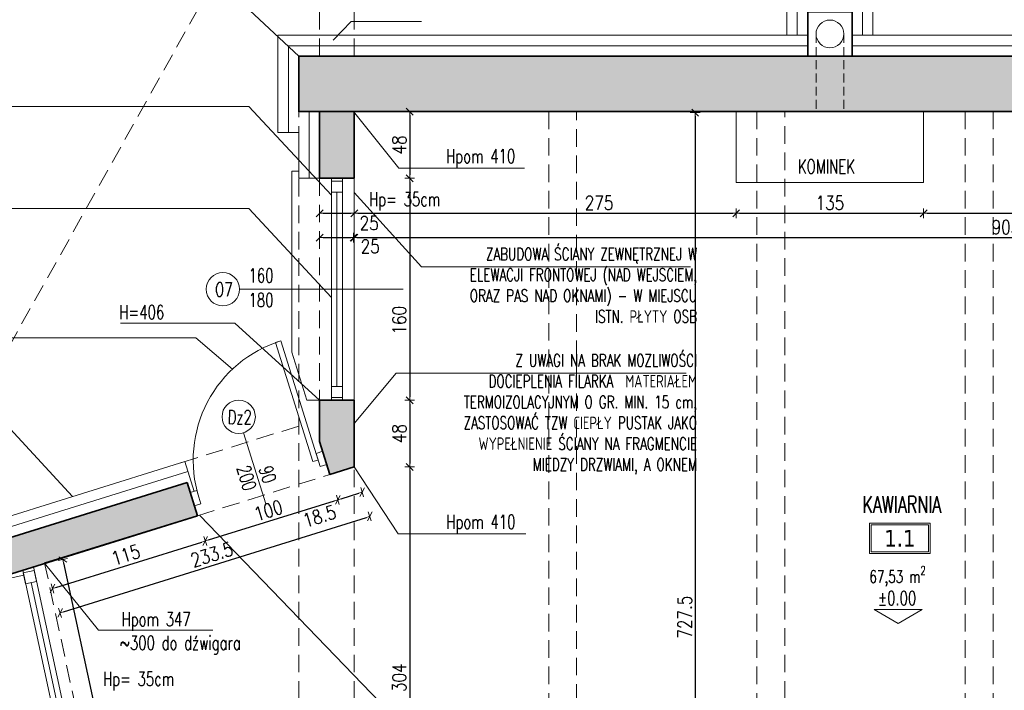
# Model space of a CAD drawing. Header units: millimetres. Extents: x 16698 to 93787, y -21104 to 39413.
# Tile 177 of 256: x 28521 to 29231, y 7664 to 8148. Entities that reach past the tile are written whole.
import ezdxf
from ezdxf.enums import TextEntityAlignment as Align

# ---------------------------------------------------------------- set-up
doc = ezdxf.new("R2010")
doc.units = ezdxf.units.MM
doc.linetypes.add('HIDDEN', pattern=[9.525, 6.35, -3.175])
for name, color, linetype, lineweight in [('!MODUS_ARMATURA', 6, 'Continuous', 9), ('!MODUS_HATCH', 4, 'Continuous', 5), ('!MODUS_HATCH_ŚCIANA', 254, 'Continuous', 9), ('!MODUS_OPIS', 3, 'Continuous', 13), ('__MODUS_ŚCIANY', 2, 'Continuous', 35), ('Cienka', 3, 'Continuous', 9), ('Drzwi', 1, 'Continuous', 15), ('Okna', 3, 'Continuous', 13), ('Opis', 8, 'Continuous', 13), ('Opis_pom', 9, 'Continuous', 18), ('Widok', 1, 'Continuous', 15), ('WYMIAROWANIE', 1, 'Continuous', 18)]:
    doc.layers.add(name, color=color, linetype=linetype, lineweight=lineweight)
doc.styles.add('ARCHETYP', font='romans.shx', dxfattribs={"height": 15})
doc.styles.add('ARIAL', font='tahoma.ttf')
doc.styles.add('TXT', font='simplex.shx', dxfattribs={"width": 0.8})
doc.linetypes.add('ZIGZAG', pattern='A,0.00254,-5.08,[131,ltypeshp.shx,S=5.08,R=0,X=-5.08,Y=0],-10.16,[131,ltypeshp.shx,S=5.08,R=180,X=5.08,Y=0],-5.08', length=20.32254)
doc.dimstyles.new('DIM50', dxfattribs={"dimscale": 5, "dimtxt": 2, "dimasz": 0.5, "dimexe": 0, "dimexo": 0, "dimgap": 0.5, "dimtad": 1, "dimdec": 4, "dimrnd": 0.5, "dimdsep": 46, "dimtxsty": 'TXT', "dimblk1": 'TICK1', "dimblk2": 'TICK1', "dimsah": 1, "dimcen": 0, "dimse1": 1, "dimse2": 1, "dimclrd": 1, "dimclre": 7, "dimclrt": 9, "dimadec": 0, "dimazin": 0, "dimtfac": 1, "dimtdec": 4, "dimtmove": 2, "dimatfit": 3, "dimldrblk": 'TICK1', "dimfxl": 1, "dimtolj": 1, "dimarcsym": 0})

# ---------------------------------------------------------------- blocks, each defined once
blk = doc.blocks.new('TICK1')
at = {"color": 2}
blk.add_line((-1, -1), (1, 1), dxfattribs=at)
at = {"color": 0}
for p, q in [((0, 0), (-1, 0)), ((0, -1.4), (0, 1.4))]:
    blk.add_line(p, q, dxfattribs=at)
blk = doc.blocks.new('*D312')
at = {"layer": 'DEFPOINTS', "color": 0, "transparency": 16777216}
for p in [(28761.88, 8081.47), (29667.47, 8081.47), (29667.47, 7990.61)]:
    blk.add_point(p, dxfattribs=at)
at = {"layer": 'WYMIAROWANIE', "color": 1, "lineweight": -2, "transparency": 16777216}
blk.add_line((28764.38, 7990.61), (29664.97, 7990.61), dxfattribs=at)
at = {"layer": 'WYMIAROWANIE', "color": 1, "lineweight": -2, "transparency": 16777216, "xscale": 2.5, "yscale": 2.5, "zscale": 2.5, "rotation": 180}
blk.add_blockref('TICK1', (28761.88, 7990.61), dxfattribs=at)
at = {"layer": 'WYMIAROWANIE', "color": 1, "lineweight": -2, "transparency": 16777216, "xscale": 2.5, "yscale": 2.5, "zscale": 2.5}
blk.add_blockref('TICK1', (29667.47, 7990.61), dxfattribs=at)
at = {"layer": 'WYMIAROWANIE', "color": 9, "transparency": 16777216, "insert": (29236.87, 7998.11), "char_height": 10, "attachment_point": 5, "style": 'TXT'}
blk.add_mtext('\\A1;905.5', dxfattribs=at)
blk = doc.blocks.new('*D313')
at = {"layer": 'DEFPOINTS', "color": 0, "transparency": 16777216}
for p in [(28737.47, 8033.42), (28762.47, 8033.42), (28762.47, 7990.61)]:
    blk.add_point(p, dxfattribs=at)
at = {"layer": 'WYMIAROWANIE', "color": 1, "lineweight": -2, "transparency": 16777216}
blk.add_line((28739.97, 7990.61), (28759.97, 7990.61), dxfattribs=at)
at = {"layer": 'WYMIAROWANIE', "color": 1, "lineweight": -2, "transparency": 16777216, "xscale": 2.5, "yscale": 2.5, "zscale": 2.5, "rotation": 180}
blk.add_blockref('TICK1', (28737.47, 7990.61), dxfattribs=at)
at = {"layer": 'WYMIAROWANIE', "color": 1, "lineweight": -2, "transparency": 16777216, "xscale": 2.5, "yscale": 2.5, "zscale": 2.5}
blk.add_blockref('TICK1', (28762.47, 7990.61), dxfattribs=at)
at = {"layer": 'WYMIAROWANIE', "color": 9, "transparency": 16777216, "insert": (28773.88, 7984.37), "char_height": 10, "attachment_point": 5, "style": 'TXT'}
blk.add_mtext('\\A1;25', dxfattribs=at)
blk = doc.blocks.new('*D270')
at = {"layer": 'DEFPOINTS', "color": 0, "transparency": 16777216}
for p in [(28737.47, 8033.42), (28762.47, 8033.42), (28762.47, 8008.23)]:
    blk.add_point(p, dxfattribs=at)
at = {"layer": 'WYMIAROWANIE', "color": 1, "lineweight": -2, "transparency": 16777216}
blk.add_line((28739.97, 8008.23), (28759.97, 8008.23), dxfattribs=at)
at = {"layer": 'WYMIAROWANIE', "color": 1, "lineweight": -2, "transparency": 16777216, "xscale": 2.5, "yscale": 2.5, "zscale": 2.5, "rotation": 180}
blk.add_blockref('TICK1', (28737.47, 8008.23), dxfattribs=at)
at = {"layer": 'WYMIAROWANIE', "color": 1, "lineweight": -2, "transparency": 16777216, "xscale": 2.5, "yscale": 2.5, "zscale": 2.5}
blk.add_blockref('TICK1', (28762.47, 8008.23), dxfattribs=at)
at = {"layer": 'WYMIAROWANIE', "color": 9, "transparency": 16777216, "insert": (28773.12, 8001.13), "char_height": 10, "attachment_point": 5, "style": 'TXT'}
blk.add_mtext('\\A1;25', dxfattribs=at)
blk = doc.blocks.new('*D315')
at = {"layer": 'DEFPOINTS', "color": 0, "transparency": 16777216}
for p in [(29037.47, 8081.47), (28762.47, 8033.42), (29037.47, 8008.23)]:
    blk.add_point(p, dxfattribs=at)
at = {"layer": 'WYMIAROWANIE', "color": 1, "lineweight": -2, "transparency": 16777216}
blk.add_line((28764.97, 8008.23), (29034.97, 8008.23), dxfattribs=at)
at = {"layer": 'WYMIAROWANIE', "color": 1, "lineweight": -2, "transparency": 16777216, "xscale": 2.5, "yscale": 2.5, "zscale": 2.5, "rotation": 180}
blk.add_blockref('TICK1', (28762.47, 8008.23), dxfattribs=at)
at = {"layer": 'WYMIAROWANIE', "color": 1, "lineweight": -2, "transparency": 16777216, "xscale": 2.5, "yscale": 2.5, "zscale": 2.5}
blk.add_blockref('TICK1', (29037.47, 8008.23), dxfattribs=at)
at = {"layer": 'WYMIAROWANIE', "color": 9, "transparency": 16777216, "insert": (28938.7, 8015.73), "char_height": 10, "attachment_point": 5, "style": 'TXT'}
blk.add_mtext('\\A1;275', dxfattribs=at)
blk = doc.blocks.new('*D316')
at = {"layer": 'DEFPOINTS', "color": 0, "transparency": 16777216}
for p in [(29037.47, 8081.47), (29172.47, 8081.47), (29172.47, 8008.23)]:
    blk.add_point(p, dxfattribs=at)
at = {"layer": 'WYMIAROWANIE', "color": 1, "lineweight": -2, "transparency": 16777216}
blk.add_line((29039.97, 8008.23), (29169.97, 8008.23), dxfattribs=at)
at = {"layer": 'WYMIAROWANIE', "color": 1, "lineweight": -2, "transparency": 16777216, "xscale": 2.5, "yscale": 2.5, "zscale": 2.5, "rotation": 180}
blk.add_blockref('TICK1', (29037.47, 8008.23), dxfattribs=at)
at = {"layer": 'WYMIAROWANIE', "color": 1, "lineweight": -2, "transparency": 16777216, "xscale": 2.5, "yscale": 2.5, "zscale": 2.5}
blk.add_blockref('TICK1', (29172.47, 8008.23), dxfattribs=at)
at = {"layer": 'WYMIAROWANIE', "color": 9, "transparency": 16777216, "insert": (29104.97, 8015.73), "char_height": 10, "attachment_point": 5, "style": 'TXT'}
blk.add_mtext('\\A1;135', dxfattribs=at)
blk = doc.blocks.new('*D317')
at = {"layer": 'DEFPOINTS', "color": 0, "transparency": 16777216}
for p in [(29172.47, 8081.47), (29667.47, 8081.47), (29667.47, 8008.23)]:
    blk.add_point(p, dxfattribs=at)
at = {"layer": 'WYMIAROWANIE', "color": 1, "lineweight": -2, "transparency": 16777216}
blk.add_line((29174.97, 8008.23), (29664.97, 8008.23), dxfattribs=at)
at = {"layer": 'WYMIAROWANIE', "color": 1, "lineweight": -2, "transparency": 16777216, "xscale": 2.5, "yscale": 2.5, "zscale": 2.5, "rotation": 180}
blk.add_blockref('TICK1', (29172.47, 8008.23), dxfattribs=at)
at = {"layer": 'WYMIAROWANIE', "color": 1, "lineweight": -2, "transparency": 16777216, "xscale": 2.5, "yscale": 2.5, "zscale": 2.5}
blk.add_blockref('TICK1', (29667.47, 8008.23), dxfattribs=at)
at = {"layer": 'WYMIAROWANIE', "color": 9, "transparency": 16777216, "insert": (29419.97, 8015.73), "char_height": 10, "attachment_point": 5, "style": 'TXT'}
blk.add_mtext('\\A1;495', dxfattribs=at)
blk = doc.blocks.new('*D278')
at = {"layer": 'DEFPOINTS', "color": 0, "transparency": 16777216}
for p in [(28762.47, 8081.47), (28762.47, 8033.42), (28802.36, 8033.42)]:
    blk.add_point(p, dxfattribs=at)
at = {"layer": 'WYMIAROWANIE', "color": 1, "lineweight": -2, "transparency": 16777216}
blk.add_line((28802.36, 8078.97), (28802.36, 8035.92), dxfattribs=at)
at = {"layer": 'WYMIAROWANIE', "color": 1, "lineweight": -2, "transparency": 16777216, "xscale": 2.5, "yscale": 2.5, "zscale": 2.5}
for p, rotation in [((28802.36, 8081.47), 90), ((28802.36, 8033.42), 270)]:
    blk.add_blockref('TICK1', p, dxfattribs=dict(at, rotation=rotation))
at = {"layer": 'WYMIAROWANIE', "color": 9, "transparency": 16777216, "insert": (28794.86, 8057.45), "char_height": 10, "attachment_point": 5, "rotation": 90, "style": 'TXT'}
blk.add_mtext('\\A1;48', dxfattribs=at)
blk = doc.blocks.new('*D319')
at = {"layer": 'DEFPOINTS', "color": 0, "transparency": 16777216}
for p in [(28762.47, 8033.42), (28762.47, 7873.42), (28802.36, 7873.42)]:
    blk.add_point(p, dxfattribs=at)
at = {"layer": 'WYMIAROWANIE', "color": 1, "lineweight": -2, "transparency": 16777216}
blk.add_line((28802.36, 8030.92), (28802.36, 7875.92), dxfattribs=at)
at = {"layer": 'WYMIAROWANIE', "color": 1, "lineweight": -2, "transparency": 16777216, "xscale": 2.5, "yscale": 2.5, "zscale": 2.5}
for p, rotation in [((28802.36, 8033.42), 90), ((28802.36, 7873.42), 270)]:
    blk.add_blockref('TICK1', p, dxfattribs=dict(at, rotation=rotation))
at = {"layer": 'WYMIAROWANIE', "color": 9, "transparency": 16777216, "insert": (28794.86, 7931.1), "char_height": 10, "attachment_point": 5, "rotation": 90, "style": 'TXT'}
blk.add_mtext('\\A1;160', dxfattribs=at)
blk = doc.blocks.new('*D320')
at = {"layer": 'DEFPOINTS', "color": 0, "transparency": 16777216}
for p in [(28762.47, 7873.42), (28762.47, 7825.37), (28802.36, 7825.37)]:
    blk.add_point(p, dxfattribs=at)
at = {"layer": 'WYMIAROWANIE', "color": 1, "lineweight": -2, "transparency": 16777216}
blk.add_line((28802.36, 7870.92), (28802.36, 7827.87), dxfattribs=at)
at = {"layer": 'WYMIAROWANIE', "color": 1, "linetype": 'ByBlock', "lineweight": -2, "transparency": 16777216, "xscale": 2.5, "yscale": 2.5, "zscale": 2.5}
for p, rotation in [((28802.36, 7873.42), 90), ((28802.36, 7825.37), 270)]:
    blk.add_blockref('TICK1', p, dxfattribs=dict(at, rotation=rotation))
at = {"layer": 'WYMIAROWANIE', "color": 9, "transparency": 16777216, "insert": (28794.86, 7849.39), "char_height": 10, "attachment_point": 5, "rotation": 90, "style": 'TXT'}
blk.add_mtext('\\A1;48', dxfattribs=at)
blk = doc.blocks.new('*D321')
at = {"layer": 'DEFPOINTS', "color": 0, "transparency": 16777216}
for p in [(28762.47, 7825.37), (28755.96, 7521.47), (28802.36, 7521.47)]:
    blk.add_point(p, dxfattribs=at)
at = {"layer": 'WYMIAROWANIE', "color": 1, "lineweight": -2, "transparency": 16777216}
blk.add_line((28802.36, 7822.87), (28802.36, 7523.97), dxfattribs=at)
at = {"layer": 'WYMIAROWANIE', "color": 1, "linetype": 'ByBlock', "lineweight": -2, "transparency": 16777216, "xscale": 2.5, "yscale": 2.5, "zscale": 2.5}
for p, rotation in [((28802.36, 7825.37), 90), ((28802.36, 7521.47), 270)]:
    blk.add_blockref('TICK1', p, dxfattribs=dict(at, rotation=rotation))
at = {"layer": 'WYMIAROWANIE', "color": 9, "transparency": 16777216, "insert": (28794.86, 7673.42), "char_height": 10, "attachment_point": 5, "rotation": 90, "style": 'TXT'}
blk.add_mtext('\\A1;304', dxfattribs=at)
blk = doc.blocks.new('*D279')
at = {"layer": 'DEFPOINTS', "color": 0, "transparency": 16777216}
for p in [(28946.69, 8080.73), (28946.69, 7353.47), (29007.95, 7353.47)]:
    blk.add_point(p, dxfattribs=at)
at = {"layer": 'WYMIAROWANIE', "color": 1, "lineweight": -2, "transparency": 16777216}
blk.add_line((29007.95, 8078.23), (29007.95, 7355.97), dxfattribs=at)
at = {"layer": 'WYMIAROWANIE', "color": 1, "lineweight": -2, "transparency": 16777216, "xscale": 2.5, "yscale": 2.5, "zscale": 2.5}
for p, rotation in [((29007.95, 8080.73), 90), ((29007.95, 7353.47), 270)]:
    blk.add_blockref('TICK1', p, dxfattribs=dict(at, rotation=rotation))
at = {"layer": 'WYMIAROWANIE', "color": 9, "transparency": 16777216, "insert": (29000.45, 7717.1), "char_height": 10, "attachment_point": 5, "rotation": 90, "style": 'TXT'}
blk.add_mtext('\\A1;727.5', dxfattribs=at)
blk = doc.blocks.new('*D375')
at = {"layer": 'DEFPOINTS', "color": 0, "transparency": 16777216}
for p in [(28762.47, 7825.37), (28773.57, 7789.75), (28539.46, 7755.89)]:
    blk.add_point(p, dxfattribs=at)
at = {"layer": 'WYMIAROWANIE', "color": 1, "lineweight": -2, "transparency": 16777216}
blk.add_line((28552.95, 7721.01), (28771.18, 7789), dxfattribs=at)
at = {"layer": 'WYMIAROWANIE', "color": 1, "linetype": 'ByBlock', "lineweight": -2, "transparency": 16777216, "xscale": 2.5, "yscale": 2.5, "zscale": 2.5}
for p, rotation in [((28773.57, 7789.75), 17.30455907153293), ((28550.56, 7720.27), 197.3045590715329)]:
    blk.add_blockref('TICK1', p, dxfattribs=dict(at, rotation=rotation))
at = {"layer": 'WYMIAROWANIE', "color": 9, "transparency": 16777216, "insert": (28659.83, 7762.17), "char_height": 10, "attachment_point": 5, "rotation": 17.30456, "style": 'TXT'}
blk.add_mtext('\\A1;233.5', dxfattribs=at)
blk = doc.blocks.new('*D376')
at = {"layer": 'DEFPOINTS', "color": 0, "transparency": 16777216}
for p in [(28649.43, 7790.15), (28655.1, 7771.97), (28539.46, 7755.89)]:
    blk.add_point(p, dxfattribs=at)
at = {"layer": 'WYMIAROWANIE', "color": 1, "lineweight": -2, "transparency": 16777216}
blk.add_line((28547.52, 7738.45), (28652.71, 7771.22), dxfattribs=at)
at = {"layer": 'WYMIAROWANIE', "color": 1, "lineweight": -2, "transparency": 16777216, "xscale": 2.5, "yscale": 2.5, "zscale": 2.5}
for p, rotation in [((28655.1, 7771.97), 17.30455907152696), ((28545.13, 7737.7), 197.304559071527)]:
    blk.add_blockref('TICK1', p, dxfattribs=dict(at, rotation=rotation))
at = {"layer": 'WYMIAROWANIE', "color": 9, "transparency": 16777216, "insert": (28597.88, 7762), "char_height": 10, "attachment_point": 5, "rotation": 17.30456, "style": 'TXT'}
blk.add_mtext('\\A1;115', dxfattribs=at)
blk = doc.blocks.new('*D377')
at = {"layer": 'DEFPOINTS', "color": 0, "transparency": 16777216}
for p in [(28744.91, 7819.9), (28750.57, 7801.71), (28649.43, 7790.15)]:
    blk.add_point(p, dxfattribs=at)
at = {"layer": 'WYMIAROWANIE', "color": 1, "lineweight": -2, "transparency": 16777216}
blk.add_line((28657.49, 7772.71), (28748.19, 7800.97), dxfattribs=at)
at = {"layer": 'WYMIAROWANIE', "color": 1, "lineweight": -2, "transparency": 16777216, "xscale": 2.5, "yscale": 2.5, "zscale": 2.5}
for p, rotation in [((28750.57, 7801.71), 17.30455907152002), ((28655.1, 7771.97), 197.30455907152)]:
    blk.add_blockref('TICK1', p, dxfattribs=dict(at, rotation=rotation))
at = {"layer": 'WYMIAROWANIE', "color": 9, "transparency": 16777216, "insert": (28700.61, 7794), "char_height": 10, "attachment_point": 5, "rotation": 17.30456, "style": 'TXT'}
blk.add_mtext('\\A1;100', dxfattribs=at)
blk = doc.blocks.new('*D378')
at = {"layer": 'DEFPOINTS', "color": 0, "transparency": 16777216}
for p in [(28762.47, 7825.37), (28744.91, 7819.9), (28768.14, 7807.18)]:
    blk.add_point(p, dxfattribs=at)
at = {"layer": 'WYMIAROWANIE', "color": 1, "lineweight": -2, "transparency": 16777216}
blk.add_line((28752.96, 7802.45), (28765.75, 7806.44), dxfattribs=at)
at = {"layer": 'WYMIAROWANIE', "color": 1, "lineweight": -2, "transparency": 16777216, "xscale": 2.5, "yscale": 2.5, "zscale": 2.5}
for p, rotation in [((28768.14, 7807.18), 17.30455907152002), ((28750.57, 7801.71), 197.30455907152)]:
    blk.add_blockref('TICK1', p, dxfattribs=dict(at, rotation=rotation))
at = {"layer": 'WYMIAROWANIE', "color": 9, "transparency": 16777216, "insert": (28737.35, 7789.84), "char_height": 10, "attachment_point": 5, "rotation": 17.30456, "style": 'TXT'}
blk.add_mtext('\\A1;18.5', dxfattribs=at)
blk = doc.blocks.new('*D307')
at = {"layer": 'DEFPOINTS', "color": 0, "transparency": 16777216}
for p in [(28539.46, 7755.89), (28625.99, 7353.47), (28639.06, 7356.28)]:
    blk.add_point(p, dxfattribs=at)
at = {"layer": 'WYMIAROWANIE', "color": 1, "lineweight": -2, "transparency": 16777216}
blk.add_line((28553.06, 7756.26), (28638.53, 7358.73), dxfattribs=at)
at = {"layer": 'WYMIAROWANIE', "color": 1, "lineweight": -2, "transparency": 16777216, "xscale": 2.5, "yscale": 2.5, "zscale": 2.5}
for p, rotation in [((28552.54, 7758.7), 102.1343644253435), ((28639.06, 7356.28), 282.1343644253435)]:
    blk.add_blockref('TICK1', p, dxfattribs=dict(at, rotation=rotation))
at = {"layer": 'WYMIAROWANIE', "color": 9, "transparency": 16777216, "insert": (28612.22, 7528.56), "char_height": 10, "attachment_point": 5, "rotation": 282.13436, "style": 'TXT'}
blk.add_mtext('\\A1;411.5', dxfattribs=at)

msp = doc.modelspace()

# ---------------------------------------------------------------- hatches: boundary and pattern name
at = {"layer": '!MODUS_HATCH_ŚCIANA', "ltscale": 2}
h = msp.add_hatch(color=256, dxfattribs=at)
h.dxf.hatch_style = 1
h.paths.add_polyline_path([(28722.4719, 8121.47289), (28722.4719, 8081.47289), (28737.4719, 8081.47289), (28737.4719, 8033.42011), (28762.4719, 8033.42011), (28762.4719, 8081.47289), (29707.4719, 8081.47289), (29707.4719, 8121.47289)])
h = msp.add_hatch(color=256, dxfattribs=at)
h.dxf.hatch_style = 1
h.paths.add_polyline_path([(28762.4719, 7873.42011), (28737.4719, 7873.42011), (28737.4719, 7843.76373), (28744.90817, 7819.89531), (28762.4719, 7825.36733)])
h = msp.add_hatch(color=256, dxfattribs=at)
h.dxf.hatch_style = 1
h.paths.add_polyline_path([(28641.99819, 7814.01865), (28510.2219, 7772.9634), (28515.49849, 7748.42212), (28649.43446, 7790.15022)])

# ---------------------------------------------------------------- linework, layer by layer
at = {"layer": '!MODUS_ARMATURA', "linetype": 'HIDDEN'}
for points in [[(29094.9719, 8137.47289), (29094.9719, 8081.47289)], [(29114.9719, 8137.47289), (29114.9719, 8081.47289)]]:
    msp.add_lwpolyline(points, dxfattribs=at)
at = {"layer": '!MODUS_ARMATURA'}
msp.add_circle((29104.9719, 8137.47289), 10, dxfattribs=at)
at = {"layer": '!MODUS_HATCH', "linetype": 'ZIGZAG'}
for points in [[(29081.4719, 8136.47289), (29081.4719, 8160.97289), (29128.4719, 8160.97289), (29128.4719, 8136.47289)], [(28714.9719, 8066.47289), (28714.9719, 8128.97289), (29088.9719, 8128.97289)], [(29120.9719, 8128.97289), (29714.9719, 8128.97289), (29714.9719, 8078.47289)], [(28729.9719, 8081.47289), (28729.9719, 8033.42011)], [(28508.79668, 7743.91261), (28501.44914, 7778.08579), (28642.63152, 7822.07153)]]:
    msp.add_lwpolyline(points, dxfattribs=at)
at = {"layer": '!MODUS_OPIS'}
msp.add_lwpolyline([(29154.09278, 7712.52312), (29171.41329, 7722.52312), (29136.77228, 7722.52312)], close=True, dxfattribs=at)
at = {"layer": '__MODUS_ŚCIANY'}
msp.add_lwpolyline([(29088.9719, 8121.47289), (29120.9719, 8121.47289), (29120.9719, 8153.47289), (29088.9719, 8153.47289)], close=True, dxfattribs=at)
for points in [[(29707.4719, 8081.47289), (29707.4719, 8121.47289), (28722.4719, 8121.47289), (28722.4719, 8081.47289), (28737.4719, 8081.47289), (28737.4719, 8033.42011)], [(28762.4719, 8081.47289), (28722.4719, 8081.47289)], [(28762.4719, 8081.47289), (29037.4719, 8081.47289), (29172.4719, 8081.47289), (29707.4719, 8081.47289)], [(28762.4719, 8081.47289), (28762.4719, 8033.42011)], [(28737.4719, 8033.42011), (28762.4719, 8033.42011)], [(28737.4719, 7873.42011), (28737.4719, 7843.76373)], [(28737.4719, 7873.42011), (28762.4719, 7873.42011)], [(28762.4719, 7873.42011), (28762.4719, 7825.36733), (28744.90817, 7819.89531)], [(28737.4719, 7843.76373), (28744.90817, 7819.89531), (28762.4719, 7825.36733)], [(28641.99819, 7814.01865), (28510.2219, 7772.9634), (28515.49849, 7748.42212)], [(28641.99819, 7814.01865), (28649.43446, 7790.15022), (28515.49849, 7748.42212)], [(28649.43446, 7790.15022), (28539.46443, 7755.88877)]]:
    msp.add_lwpolyline(points, dxfattribs=at)
at = {"layer": 'Cienka', "linetype": 'HIDDEN', "ltscale": 2}
for points in [[(28681.41384, 8243.8666), (28687.21789, 8222.10666), (28446.75029, 7792.27831), (28275.24471, 7814.01368)], [(28737.4719, 8121.47289), (28737.4719, 8181.47289)], [(28762.4719, 8121.47289), (28762.4719, 8181.47289)], [(28902.4719, 8081.47289), (28902.4719, 6912.33003)], [(28922.4719, 6913.17037), (28922.4719, 8081.47289)], [(29052.4719, 8081.47289), (29052.4719, 7353.47289)], [(29072.4719, 7353.47289), (29072.4719, 8081.47289)], [(29202.4719, 8081.47289), (29202.4719, 6924.93507)], [(29222.4719, 6925.77541), (29222.4719, 8081.47289)]]:
    msp.add_lwpolyline(points, dxfattribs=at)
at = {"layer": 'Drzwi'}
for points in [[(28705.82683, 7915.0788), (28732.5974, 7829.15246), (28736.41635, 7830.34227), (28709.64577, 7916.26861)], [(28739.70278, 7836.60321), (28742.67729, 7827.05583), (28737.9036, 7825.56858), (28734.9291, 7835.11595)], [(28649.00275, 7808.34538), (28651.97726, 7798.798), (28647.20358, 7797.31075), (28644.22907, 7806.85812)]]:
    msp.add_lwpolyline(points, close=True, dxfattribs=at)
msp.add_lwpolyline([(28682.75457, 7850.0473), (28698.73809, 7798.7445)], dxfattribs=at)
msp.add_circle((28679.18516, 7861.50415), 12, dxfattribs=at)
msp.add_arc((28736.41635, 7830.34227), 90, 107.30455907, 197.30455907, dxfattribs=at)
at = {"layer": 'Okna'}
for points in [[(28745.9719, 8033.42011), (28745.9719, 7873.42011)], [(28745.9719, 8033.42011), (28745.9719, 7873.42011)], [(28753.9719, 8033.42011), (28753.9719, 7873.42011)], [(28749.9719, 8023.42011), (28749.9719, 7883.42011)], [(28679.80911, 7953.42011), (28797.74322, 7953.42011)], [(28523.64691, 7750.96078), (28609.11032, 7353.47289)], [(28531.31601, 7753.35011), (28617.29315, 7353.47289)], [(28529.65959, 7742.02503), (28610.9189, 7364.09028)]]:
    msp.add_lwpolyline(points, dxfattribs=at)
for points in [[(28745.9719, 8031.42011), (28753.9719, 8031.42011), (28753.9719, 8023.42011), (28745.9719, 8023.42011)], [(28745.9719, 7883.42011), (28753.9719, 7883.42011), (28753.9719, 7875.42011), (28745.9719, 7875.42011)], [(28524.06732, 7749.00547), (28531.88858, 7750.68711), (28533.57022, 7742.86585), (28525.74896, 7741.18421)]]:
    msp.add_lwpolyline(points, close=True, dxfattribs=at)
msp.add_circle((28667.80911, 7953.42011), 12, dxfattribs=at)
at = {"layer": 'Opis'}
for points in [[(28593.98753, 8164.66324), (28676.33837, 8164.66324), (28722.4719, 8121.47289)], [(28747.35625, 8133.03386), (28760.17832, 8146.50463), (28810.80915, 8146.50463)], [(28142.3861, 8085.20472), (28686.44834, 8085.20472), (28745.9719, 8021.11947)], [(28761.87793, 8081.47289), (28794.64383, 8040.58384), (28885.14938, 8040.58384)], [(28762.4719, 8023.21626), (28810.79319, 7969.51715), (29004.67674, 7969.51715)], [(28142.3861, 8011.61002), (28686.44834, 8011.61002), (28745.9719, 7947.52477)], [(28593.98753, 7928.96308), (28676.33837, 7928.96308), (28737.4719, 7873.42011)], [(28762.4719, 7856.77479), (28792.52718, 7892.856), (29001.35806, 7892.856)], [(28142.3861, 7864.95724), (28503.02842, 7864.95724), (28559.59409, 7804.05657)], [(28762.4719, 7825.36733), (28794.16484, 7777.09588), (28885.97035, 7777.09588)], [(28787.86214, 7648.57906), (28650.96816, 7790.62805)], [(28539.46443, 7755.88877), (28578.14611, 7707.61732), (28660.49444, 7707.61732)]]:
    msp.add_lwpolyline(points, dxfattribs=at)
at = {"layer": 'Opis', "ltscale": 0.7}
msp.add_lwpolyline([(28674.62357, 7895.7766), (28648.41117, 7918.44758), (28142.3861, 7918.44758)], dxfattribs=at)
at = {"layer": 'Opis_pom', "ltscale": 0.7}
for points in [[(29133.58141, 7763.03561), (29177.10141, 7763.03561), (29177.10141, 7784.79561), (29133.58141, 7784.79561)], [(29134.66941, 7764.12361), (29176.01341, 7764.12361), (29176.01341, 7783.70761), (29134.66941, 7783.70761)]]:
    msp.add_lwpolyline(points, close=True, dxfattribs=at)
at = {"layer": 'Widok'}
for points in [[(29073.9719, 8136.47289), (29073.9719, 8168.47289), (29135.9719, 8168.47289), (29135.9719, 8136.47289)], [(29088.9719, 8136.47289), (28707.4719, 8136.47289), (28707.4719, 8066.47289), (28722.4719, 8066.47289), (28722.4719, 8033.42011), (28745.9719, 8033.42011)], [(29691.4719, 8078.47289), (29722.4719, 8078.47289), (29722.4719, 8136.47289), (29120.9719, 8136.47289)], [(29037.4719, 8081.47289), (29172.4719, 8081.47289)], [(29037.4719, 8081.47289), (29037.4719, 8030.47289), (29172.4719, 8030.47289), (29172.4719, 8081.47289)], [(28737.4719, 7873.42011), (28728.23238, 7873.42011), (28717.4719, 7907.95835), (28717.4719, 8038.42011), (28722.4719, 8038.42011)], [(28762.4719, 8033.42011), (28762.4719, 7873.42011)], [(28524.43919, 7747.27589), (28501.46425, 7742.33608), (28492.67638, 7783.20818), (28640.40064, 7829.23206), (28647.09328, 7807.75047)], [(28524.43919, 7747.27589), (28501.46425, 7742.33608), (28500.41322, 7747.22436), (28495.52494, 7746.17334), (28581.34738, 7347.01559), (28586.23567, 7348.06662), (28585.18443, 7352.95591), (28608.05917, 7358.36178)]]:
    msp.add_lwpolyline(points, dxfattribs=at)
at = {"layer": 'Widok', "linetype": 'HIDDEN', "ltscale": 2}
for points in [[(28722.4719, 7353.47289), (28722.4719, 8081.47289)], [(28737.4719, 8033.42011), (28737.4719, 7873.42011)], [(28637.53642, 7828.33971), (28722.4719, 7854.80158)], [(28762.4719, 7353.47289), (28762.4719, 7825.36733)], [(28649.43446, 7790.15022), (28744.90817, 7819.89531)], [(28625.9874, 7353.47289), (28539.46443, 7755.88877)]]:
    msp.add_lwpolyline(points, dxfattribs=at)

# ---------------------------------------------------------------- texts
at = {"layer": '!MODUS_OPIS', "style": 'TXT', "width": 0.7}
msp.add_text('%%P0.00', height=10, dxfattribs=at).set_placement((29153.40754, 7725.76742), align=Align.CENTER)
at = {"layer": 'Opis', "style": 'ARCHETYP', "width": 0.7}
for s, rotation, p in [('Hpom 410', 0.00000004, (28828.60719, 8044.29109)), ('KOMINEK', 0.00000004, (29081.91361, 8036.93472)), ('O7', 359.68184326, (28662.15243, 7948.23304)), ('Dz2', 359.68184326, (28671.24354, 7856.31708)), ('200', 286.98640233, (28677.49512, 7824.5698)), ('90', 286.98640233, (28693.53506, 7824.24172)), ('Hpom 410', 0.00000004, (28828.69841, 7780.80314))]:
    msp.add_text(s, height=10, rotation=rotation, dxfattribs=at).set_placement(p)
for s, p in [('Hp= 35cm', (28773.06209, 8013.40094)), ('160', (28686.30467, 7958.31482)), ('180', (28686.30467, 7940.66018)), ('H=406', (28593.23821, 7931.92169)), ('Hpom 347', (28594.82706, 7710.63157)), ('~300 do dźwigara', (28593.68451, 7693.50235)), ('Hp= 35cm', (28581.4811, 7667.63522))]:
    msp.add_text(s, height=10, dxfattribs=at).set_placement(p)
at = {"layer": 'Opis', "ltscale": 0.7, "char_height": 9, "width": 197.5683761, "attachment_point": 1, "style": 'TXT'}
for s, insert in [('\\pxqr;{\\W0.7;ZABUDOWA ŚCIANY ZEWNĘTRZNEJ W ELEWACJI FRONTOWEJ (NAD WEJSCIEM, ORAZ PAS NAD OKNAMI) - W MIEJSCU ISTN. PŁYTY OSB}', (28811.68551, 7983.30683)), ('\\pxqr;{\\W0.7;Z UWAGI NA BRAK MOZLIWOŚCI DOCIEPLENIA FILARKA  MATERIAŁEM TERMOIZOLACYJNYM O GR. MIN. 15 cm, ZASTOSOWAĆ TZW CIEPŁY PUSTAK JAKO WYPEŁNIENIE ŚCIANY NA FRAGMENCIE MIEDZY DRZWIAMI, A OKNEM}', (28811.68551, 7906.64569))]:
    msp.add_mtext(s, dxfattribs=dict(at, insert=insert))
at = {"layer": 'Opis_pom', "ltscale": 0.7, "style": 'TXT', "width": 0.7}
msp.add_text('KAWIARNIA', height=12, dxfattribs=at).set_placement((29156.89462, 7792.38578), align=Align.CENTER)
at = {"layer": 'Opis_pom', "ltscale": 0.7, "insert": (29123.69967, 7753.86615), "char_height": 9, "attachment_point": 1, "style": 'TXT'}
msp.add_mtext_dynamic_manual_height_columns('\\A1;\\pxqc;{\\W0.7;67,53 m\\H0.7x;\\S2^ ;}', width=59.9910642, gutter_width=75, heights=[0], dxfattribs=at)
at = {"layer": 'Opis_pom', "ltscale": 0.7, "style": 'ARIAL'}
msp.add_attdef('1.1', text='', height=11.968, dxfattribs=at).set_placement((29155.34141, 7773.91561), align=Align.MIDDLE_CENTER)

# ---------------------------------------------------------------- dimensions: what is measured, and where the dimension line sits
at = {"layer": 'WYMIAROWANIE'}
for base, p1, p2, angle, picture, middle in [((28802.36265, 8033.42011), (28762.4719, 8081.47289), (28762.4719, 8033.42011), 90, '*D278', (28794.86265, 8057.4465)), ((28802.36265, 7825.36733), (28762.4719, 7873.42011), (28762.4719, 7825.36733), 90, '*D320', (28794.86265, 7849.39372)), ((28802.36265, 7521.47289), (28762.4719, 7825.36733), (28755.96215, 7521.47289), 90, '*D321', (28794.86265, 7673.42011)), ((28750.57373, 7801.71038), (28649.43446, 7790.15022), (28744.90817, 7819.89531), 197.30455907, '*D377', (28700.60599, 7793.99837))]:
    dim = msp.add_linear_dim(base=base, p1=p1, p2=p2, angle=angle, dimstyle='DIM50', dxfattribs=at)
    dim.commit()
    dim.dimension.update_dxf_attribs({"geometry": picture, "text_midpoint": middle})
for base, p1, p2, picture, middle in [((29667.4719, 7990.61246), (28761.87793, 8081.47289), (29667.4719, 8081.47289), '*D312', (29236.87277, 7998.11246)), ((29037.4719, 8008.2276), (28762.4719, 8033.42011), (29037.4719, 8081.47289), '*D315', (28938.69559, 8015.7276)), ((28762.4719, 7990.61246), (28737.4719, 8033.42011), (28762.4719, 8033.42011), '*D313', (28773.87622, 7984.36646)), ((28762.4719, 8008.2276), (28737.4719, 8033.42011), (28762.4719, 8033.42011), '*D270', (28773.12107, 8001.13014))]:
    dim = msp.add_linear_dim(base=base, p1=p1, p2=p2, dimstyle='DIM50', dxfattribs=at)
    dim.commit()
    dim.dimension.update_dxf_attribs({"geometry": picture, "text_midpoint": middle, "dimtype": 160})
for p1, p2, distance, picture, middle in [((28946.68623, 8080.73167), (28946.68623, 7353.47289), 61.26821, '*D279', (29000.45444, 7717.10228)), ((28539.46443, 7755.88877), (28762.4719, 7825.36733), -37.30742, '*D375', (28659.83441, 7762.1698)), ((28539.46443, 7755.88877), (28649.43446, 7790.15022), -19.04705, '*D376', (28597.88412, 7761.9951))]:
    dim = msp.add_aligned_dim(p1=p1, p2=p2, distance=distance, dimstyle='DIM50', dxfattribs=at)
    dim.commit()
    dim.dimension.update_dxf_attribs({"geometry": picture, "text_midpoint": middle})
for base, p1, p2, picture, middle in [((29172.4719, 8008.2276), (29037.4719, 8081.47289), (29172.4719, 8081.47289), '*D316', (29104.9719, 8015.7276)), ((29667.4719, 8008.2276), (29172.4719, 8081.47289), (29667.4719, 8081.47289), '*D317', (29419.9719, 8015.7276))]:
    dim = msp.add_linear_dim(base=base, p1=p1, p2=p2, dimstyle='DIM50', dxfattribs=at)
    dim.commit()
    dim.dimension.update_dxf_attribs({"geometry": picture, "text_midpoint": middle})
for base, p1, p2, angle, picture, middle, dimtype in [((28802.36265, 7873.42011), (28762.4719, 8033.42011), (28762.4719, 7873.42011), 90, '*D319', (28794.86265, 7931.09604), 160), ((28768.13746, 7807.18241), (28744.90817, 7819.89531), (28762.4719, 7825.36733), 197.30455907, '*D378', (28737.35327, 7789.83767), 160), ((28639.06043, 7356.28371), (28539.46443, 7755.88877), (28625.9874, 7353.47289), 282.13436443, '*D307', (28612.21734, 7528.55624), 161)]:
    dim = msp.add_linear_dim(base=base, p1=p1, p2=p2, angle=angle, dimstyle='DIM50', dxfattribs=at)
    dim.commit()
    dim.dimension.update_dxf_attribs({"geometry": picture, "text_midpoint": middle, "dimtype": dimtype})

doc.saveas('drawing.dxf')
